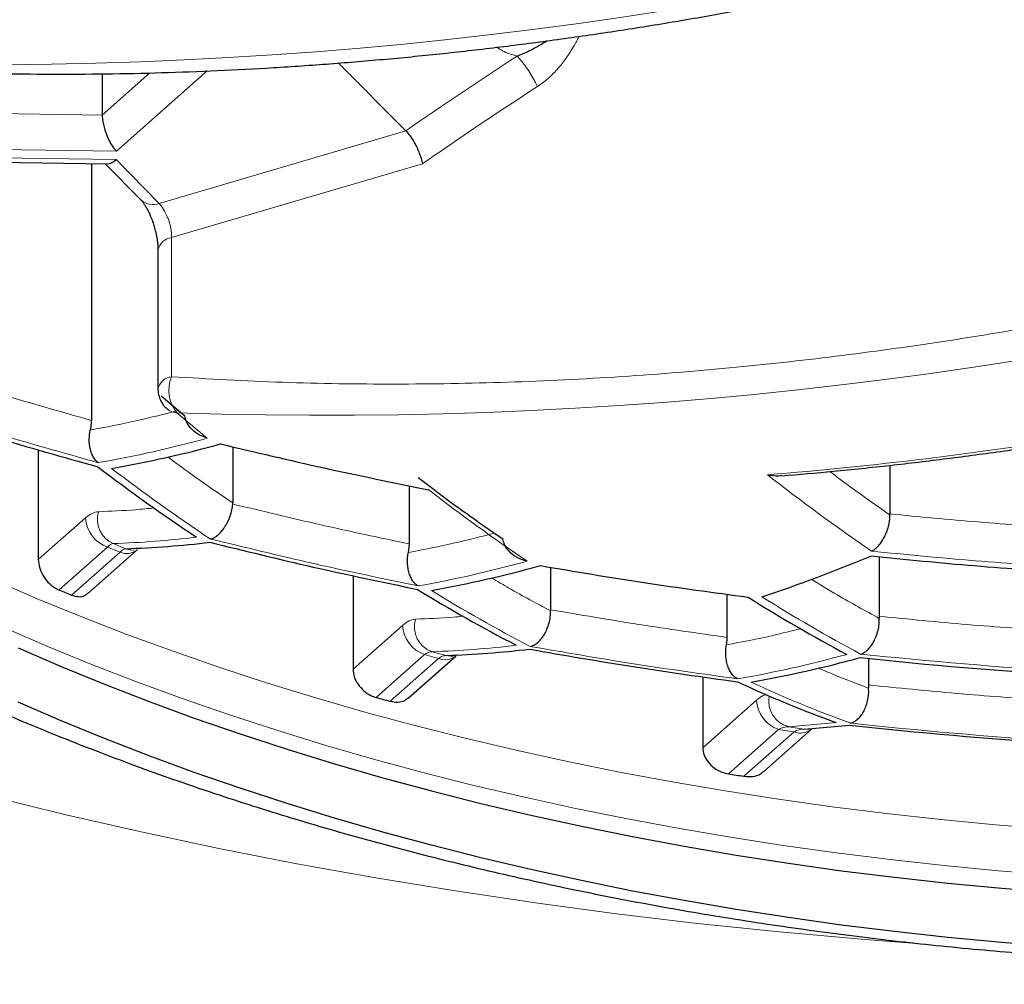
# Model space of a CAD drawing. Header units: millimetres. Extents: x 8 to 869, y 12 to 812.
# Tile 171 of 230: x 483.44 to 487.24, y 652.91 to 656.63. Entities that reach past the tile are written whole.
import ezdxf

# ---------------------------------------------------------------- set-up
doc = ezdxf.new("R2010")
doc.units = ezdxf.units.MM

msp = doc.modelspace()

# ---------------------------------------------------------------- linework, layer by layer
at = {"color": 7, "linetype": 'Continuous', "lineweight": 30}
for p, q in [((484.933, 656.2026), (484.6742, 656.464)), ((483.7625, 656.4224), (483.7625, 656.2634)), ((483.0491, 656.0873), (483.7826, 656.0758)), ((483.7212, 656.0768), (483.7212, 655.0862)), ((483.7733, 656.0759), (483.9114, 655.9365)), ((483.9775, 655.7432), (483.9775, 655.2066)), ((483.9895, 655.1807), (484.0806, 655.1045)), ((484.0128, 655.1303), (484.0073, 655.1357)), ((484.2661, 654.9846), (484.2661, 654.768)), ((483.5159, 654.9733), (483.5159, 654.5494)), ((486.8006, 654.9129), (486.8006, 654.7256)), ((484.9471, 654.6098), (484.9471, 654.8345)), ((484.266, 654.7639), (484.2661, 654.768)), ((486.8006, 654.7256), (486.8006, 654.7218)), ((483.7072, 654.4188), (483.8973, 654.587)), ((483.8974, 654.5871), (483.8988, 654.5884)), ((486.7593, 654.5605), (486.7593, 654.331)), ((484.7298, 654.4881), (484.7298, 654.127)), ((485.4921, 654.52), (485.4921, 654.3562)), ((486.173, 654.2497), (486.173, 654.4163)), ((485.4921, 654.3562), (485.4921, 654.3521)), ((486.7593, 654.331), (486.7595, 654.323)), ((484.943, 654.0159), (485.1261, 654.1778)), ((485.1263, 654.1779), (485.1275, 654.1793)), ((486.718, 654.1684), (486.718, 654.0666)), ((486.0788, 654.0973), (486.0788, 653.8241)), ((486.718, 654.0666), (486.7185, 654.054)), ((486.315, 653.7333), (486.4972, 653.8945)), ((486.4702, 653.8964), (486.6444, 653.9117)), ((486.4973, 653.8945), (486.4989, 653.8965))]:
    msp.add_line(p, q, dxfattribs=at)
at = {"color": 252, "linetype": 'Continuous', "lineweight": 0}
for p, q in [((483.9465, 656.426), (483.7625, 656.2634)), ((484.1671, 656.4335), (483.8174, 656.1241)), ((483.7625, 656.2634), (483.0815, 656.274)), ((483.9825, 655.923), (484.933, 656.2026)), ((483.8174, 656.1241), (483.0209, 656.1366)), ((483.0192, 656.1039), (483.8156, 656.0915)), ((483.8156, 656.0915), (483.9825, 655.923)), ((484.9983, 656.076), (484.03, 655.7912)), ((484.03, 655.7912), (484.03, 655.2546)), ((483.6978, 654.7102), (483.5159, 654.5494)), ((483.8041, 654.6114), (483.8525, 654.5915)), ((483.7829, 654.5978), (483.5959, 654.4324)), ((483.8311, 654.578), (483.6442, 654.4127)), ((483.8311, 654.578), (483.7829, 654.5978)), ((484.9208, 654.2959), (484.7298, 654.127)), ((485.0059, 654.1835), (484.819, 654.0182)), ((485.0599, 654.1689), (485.0059, 654.1835)), ((485.0345, 654.1945), (485.0889, 654.1798)), ((485.0599, 654.1689), (484.8729, 654.0035)), ((486.2857, 654.0071), (486.0788, 653.8241)), ((486.593, 653.9215), (486.4096, 653.9055)), ((486.3709, 653.8947), (486.1777, 653.7238)), ((486.431, 653.8855), (486.2374, 653.7143)), ((486.431, 653.8855), (486.3709, 653.8947)), ((486.4096, 653.9055), (486.4702, 653.8964))]:
    msp.add_line(p, q, dxfattribs=at)
at = {"color": 252, "linetype": 'Continuous', "lineweight": 0, "flags": 128}
for points in [[(483.8525, 654.5915), (483.8699, 654.5869), (483.8849, 654.5861)], [(483.3441, 654.4713), (483.5119, 654.3989), (483.6832, 654.3288), (483.8577, 654.2612), (484.0355, 654.1961), (484.2163, 654.1336), (484.4001, 654.0737), (484.5867, 654.0164), (484.7759, 653.9618), (484.9677, 653.9099), (485.162, 653.8608), (485.3585, 653.8144), (485.5572, 653.7709), (485.758, 653.7303), (485.9606, 653.6925), (486.1649, 653.6576), (486.3709, 653.6256), (486.5783, 653.5966), (486.7871, 653.5706), (486.997, 653.5475), (487.2079, 653.5275), (487.4198, 653.5104)], [(483.389, 654.2858), (483.5554, 654.2139), (483.7252, 654.1445), (483.8982, 654.0775), (484.0744, 654.013), (484.2537, 653.951), (484.4359, 653.8916), (484.6208, 653.8348), (484.8084, 653.7807), (484.9986, 653.7292), (485.1911, 653.6805), (485.386, 653.6346), (485.5829, 653.5915), (485.7819, 653.5511), (485.9828, 653.5137), (486.1853, 653.4791), (486.3895, 653.4474), (486.5951, 653.4187), (486.802, 653.3928), (487.0101, 653.37), (487.2193, 653.3501), (487.4293, 653.3332)], [(485.0889, 654.1798), (485.1056, 654.177), (485.1162, 654.1771)], [(486.4702, 653.8964), (486.486, 653.8952), (486.4938, 653.8958)], [(486.9026, 653.07), (486.6907, 653.0862), (486.3742, 653.1144), (486.0591, 653.1471), (485.7458, 653.1843), (485.4343, 653.2259), (485.125, 653.272), (484.8179, 653.3224), (484.5134, 653.3773), (484.2116, 653.4364), (483.9128, 653.4999), (483.6171, 653.5675), (483.3248, 653.6394)]]:
    msp.add_lwpolyline(points, dxfattribs=at)
at = {"color": 7, "linetype": 'Continuous', "lineweight": 30, "flags": 128}
for points in [[(483.4387, 654.209), (483.6035, 654.1379), (483.7716, 654.0691), (483.943, 654.0027), (484.1175, 653.9388), (484.295, 653.8775), (484.4754, 653.8186), (484.6586, 653.7624), (484.8443, 653.7088), (485.0327, 653.6579), (485.2233, 653.6097), (485.4163, 653.5642), (485.6113, 653.5214), (485.8084, 653.4815), (486.0073, 653.4444), (486.2079, 653.4102), (486.4101, 653.3788), (486.6137, 653.3503), (486.8186, 653.3248), (487.0247, 653.3021), (487.2318, 653.2824), (487.4397, 653.2657)], [(487.4397, 653.0561), (487.2318, 653.0728), (487.0247, 653.0925), (486.8186, 653.1152), (486.6137, 653.1407), (486.4101, 653.1692), (486.2079, 653.2006), (486.0073, 653.2348), (485.8084, 653.2719), (485.6113, 653.3118), (485.4163, 653.3546), (485.2233, 653.4), (485.0327, 653.4483), (484.8443, 653.4992), (484.6586, 653.5528), (484.4754, 653.609), (484.295, 653.6679), (484.1175, 653.7292), (483.943, 653.7931), (483.7716, 653.8595), (483.6035, 653.9283), (483.4387, 653.9994)]]:
    msp.add_lwpolyline(points, dxfattribs=at)
at = {"color": 252, "linetype": 'Continuous', "lineweight": 0}
for centre, radius, start, end in [((483.276, 673.4861), 17.029, 268.10355, 304.67876), ((484.6207, 672.1121), 17.0064, 268.07838, 304.70393), ((493.9249, 643.2621), 15.7578, 122.91232, 124.79397), ((485.0312, 656.186), 0.4504, 24.5676, 42.5966), ((483.9583, 655.9893), 0.0706, 228.4577, 290.0612), ((483.821, 655.7903), 0.209, 0.2293, 39.4042), ((484.0367, 655.7311), 0.0604, 96.362, 168.459), ((484.0366, 655.1946), 0.0604, 96.3409, 168.5904), ((484.1548, 655.2018), 0.1356, 157.0747, 219.6531), ((484.0548, 655.1807), 0.0655, 230.1636, 266.2114), ((489.8923, 662.0029), 9.0314, 229.6969, 230.66568), ((485.1466, 669.5684), 14.7393, 274.59843, 279.38495), ((482.9562, 659.4396), 4.585, 279.9347, 285.3222), ((488.203, 660.6707), 7.2586, 232.64222, 236.33486), ((491.2417, 661.1536), 7.9713, 231.94762, 235.52227), ((489.6866, 660.866), 7.6378, 232.34343, 235.86952), ((483.8471, 654.7057), 0.1037, 163.9655, 245.4758), ((483.8251, 654.7182), 0.1276, 183.5867, 250.6771), ((483.6692, 658.4903), 3.8813, 271.9913, 276.7616), ((483.8565, 654.6395), 0.0665, 247.5052, 307.8902), ((484.1681, 658.9984), 4.6223, 280.1242, 285.4719), ((488.0602, 659.3326), 5.7617, 238.29263, 242.64503), ((489.5439, 659.5467), 6.0745, 237.7999, 241.95262), ((485.0687, 654.2911), 0.1024, 163.5824, 250.5087), ((485.0481, 654.3039), 0.1276, 183.5867, 250.6771), ((484.902, 658.0733), 3.8811, 271.9564, 276.7708), ((485.4212, 658.6089), 4.588, 279.95, 285.3343), ((488.6302, 672.5173), 18.4344, 263.95122, 266.4506), ((485.0853, 654.2303), 0.0665, 247.5052, 307.8892), ((488.2011, 658.2097), 4.563, 244.899, 250.0757), ((486.4131, 654.0151), 0.1276, 183.5867, 250.6771), ((486.4345, 654.0037), 0.1013, 168.5718, 255.7268), ((488.5769, 671.5063), 17.6922, 263.73469, 266.33957), ((486.4564, 653.947), 0.0665, 247.5055, 307.8836)]:
    msp.add_arc(centre, radius, start, end, dxfattribs=at)
at = {"color": 7, "linetype": 'Continuous', "lineweight": 30}
for centre, radius, start, end in [((483.0058, 659.4201), 4.588, 279.95, 285.3343), ((488.1369, 660.6633), 7.2397, 232.65771, 236.35905), ((483.72, 658.4703), 3.8811, 271.9564, 276.7708), ((484.5296, 659.809), 5.6874, 288.2107, 292.7342), ((484.2195, 658.9812), 4.6223, 280.1242, 285.4719), ((487.281, 663.4369), 9.7294, 247.74305, 248.05003), ((487.997, 659.3249), 5.7465, 238.31756, 242.68014), ((489.4833, 659.5367), 6.0634, 237.81674, 241.97623), ((484.954, 658.0588), 3.8813, 271.9913, 276.7616), ((488.5882, 671.8698), 17.9488, 259.80411, 262.39332), ((485.4743, 658.5938), 4.585, 279.9347, 285.3222), ((488.628, 672.4763), 18.4073, 263.94362, 266.44671), ((488.1406, 658.2018), 4.5515, 244.9335, 250.1219), ((487.9919, 665.5413), 11.952, 254.60504, 254.87268), ((488.5746, 671.4629), 17.657, 263.72394, 266.33406), ((488.3799, 667.3218), 13.7752, 260.80065, 261.05211)]:
    msp.add_arc(centre, radius, start, end, dxfattribs=at)
for centre, major_axis, ratio, start_param, end_param in [((483.8174, 656.208), (-0.0367, 0.0993), 0.409829, 0.836636, 2.407432), ((483.8156, 656.1753), (0.0417, 0.0977), 0.450139, 3.323191, 3.899768)]:
    msp.add_ellipse(centre, major_axis=major_axis, ratio=ratio, start_param=start_param, end_param=end_param, dxfattribs=at)
at = {"color": 252, "linetype": 'Continuous', "lineweight": 0}
for points, knots in [([(471.0656, 660.937), (471.0764, 660.8321), (471.098, 660.6223), (471.1452, 660.3082), (471.2034, 659.9942), (471.2737, 659.6804), (471.356, 659.3671), (471.4502, 659.0544), (471.5564, 658.7423), (471.6748, 658.4312), (471.7996, 658.1349), (471.9292, 657.8533), (472.0618, 657.5863), (472.2036, 657.3207), (472.3547, 657.0566), (472.5152, 656.794), (472.685, 656.5331), (472.8642, 656.2741), (473.0539, 656.0157), (473.2543, 655.758), (473.4655, 655.5013), (473.6866, 655.247), (473.9202, 654.9926), (474.1667, 654.7383), (474.4265, 654.4843), (474.6971, 654.2337), (474.9781, 653.9868), (475.2696, 653.744), (475.5717, 653.5052), (475.8847, 653.2705), (476.2084, 653.0403), (476.5427, 652.8147), (476.8834, 652.5968), (477.2301, 652.3865), (477.5824, 652.184), (477.9445, 651.9867), (478.2936, 651.8067), (478.6276, 651.643), (478.9447, 651.4948), (479.2864, 651.3425), (479.654, 651.1873), (480.0487, 651.0302), (480.4518, 650.8794), (480.8629, 650.7354), (481.2609, 650.6051), (481.6444, 650.4877), (482.0121, 650.382), (482.3851, 650.2818), (482.763, 650.1871), (483.1453, 650.0982), (483.5292, 650.0159), (483.9144, 649.9402), (484.3006, 649.8709), (484.6903, 649.8077), (485.0849, 649.7505), (485.4843, 649.6995), (485.8883, 649.6547), (486.2945, 649.6166), (486.7058, 649.5848), (487.122, 649.5598), (487.5427, 649.5416), (487.9643, 649.5307), (488.3648, 649.5272), (488.7439, 649.53), (489.1012, 649.5379), (489.4581, 649.5509), (489.8155, 649.5692), (490.1733, 649.5927), (490.5312, 649.6214), (490.8875, 649.6553), (491.2548, 649.6957), (491.6327, 649.7432), (492.0204, 649.7984), (492.4051, 649.8596), (492.7881, 649.9271), (493.169, 650.0008), (493.5476, 650.0807), (493.9221, 650.1662), (494.2945, 650.2579), (494.6648, 650.3556), (495.0325, 650.4595), (495.395, 650.5688), (495.7531, 650.6835), (496.1066, 650.8036), (496.4552, 650.9291), (496.7979, 651.0594), (497.1356, 651.1947), (497.4682, 651.335), (497.7955, 651.4801), (498.1164, 651.6294), (498.4329, 651.7838), (498.7446, 651.9433), (499.0514, 652.1076), (499.3513, 652.2758), (499.6489, 652.4504), (499.9438, 652.6315), (500.2356, 652.819), (500.5196, 653.0101), (500.7896, 653.2), (501.0459, 653.3883), (501.2894, 653.5747), (501.5461, 653.7796), (501.8139, 654.0036), (502.0907, 654.2475), (502.3569, 654.4948), (502.6197, 654.7521), (502.878, 655.0195), (503.1308, 655.2971), (503.374, 655.5806), (503.6071, 655.8698), (503.8298, 656.1646), (504.0319, 656.4507), (504.2151, 656.7275), (504.3809, 656.9946), (504.5371, 657.2635), (504.6837, 657.534), (504.8207, 657.8061), (504.9482, 658.0797), (505.0661, 658.3545), (505.1751, 658.6318), (505.2749, 658.9116), (505.3655, 659.1938), (505.4464, 659.4769), (505.5183, 659.7637), (505.5809, 660.054), (505.6336, 660.3478), (505.6768, 660.6422), (505.6969, 660.8387), (505.7069, 660.937)], [0, 0, 0, 0, 0.009676, 0.019353, 0.029029, 0.038747, 0.048466, 0.058183, 0.067939, 0.077695, 0.08745, 0.095942, 0.104436, 0.112929, 0.121421, 0.12992, 0.138419, 0.146919, 0.155417, 0.164055, 0.172694, 0.181333, 0.18997, 0.198897, 0.207826, 0.216756, 0.225682, 0.234581, 0.243486, 0.252394, 0.261301, 0.270205, 0.279103, 0.287669, 0.296238, 0.304807, 0.313372, 0.320362, 0.327353, 0.334343, 0.342517, 0.350697, 0.358877, 0.367056, 0.375229, 0.38218, 0.389137, 0.396096, 0.403055, 0.410011, 0.416962, 0.423763, 0.430566, 0.437369, 0.444169, 0.451064, 0.457962, 0.46486, 0.471755, 0.478814, 0.485877, 0.49294, 0.499999, 0.505982, 0.511968, 0.517953, 0.523936, 0.529988, 0.536041, 0.542095, 0.548146, 0.55485, 0.561557, 0.568264, 0.574968, 0.581759, 0.588553, 0.595347, 0.602139, 0.609068, 0.615999, 0.62293, 0.629859, 0.636849, 0.643841, 0.650833, 0.657822, 0.664882, 0.671943, 0.679005, 0.686064, 0.693263, 0.700463, 0.707663, 0.714862, 0.722411, 0.729962, 0.737513, 0.745062, 0.752086, 0.759111, 0.766136, 0.774937, 0.783741, 0.792544, 0.801346, 0.810862, 0.820379, 0.829894, 0.839682, 0.849472, 0.85926, 0.867918, 0.876578, 0.885237, 0.893895, 0.902559, 0.911225, 0.919891, 0.928556, 0.93735, 0.946147, 0.954943, 0.963738, 0.972803, 0.981869, 0.990935, 1, 1, 1, 1]), ([(504.5758, 659.4086), (504.5402, 659.2996), (504.469, 659.0814), (504.3448, 658.756), (504.2078, 658.4322), (504.0567, 658.1102), (503.892, 657.7902), (503.7133, 657.4724), (503.5208, 657.157), (503.3142, 656.8443), (503.1091, 656.5561), (502.9086, 656.2922), (502.7156, 656.0518), (502.5138, 655.8136), (502.2937, 655.5671), (502.0538, 655.313), (501.7925, 655.0518), (501.5196, 654.7942), (501.2351, 654.5403), (500.9388, 654.2904), (500.6307, 654.0448), (500.3109, 653.8036), (499.9793, 653.5672), (499.6593, 653.3516), (499.3533, 653.1557), (499.0639, 652.9788), (498.767, 652.8056), (498.4634, 652.6367), (498.1531, 652.4722), (497.8362, 652.3122), (497.5122, 652.1565), (497.181, 652.0054), (496.8428, 651.8589), (496.4976, 651.7173), (496.1456, 651.5808), (495.7815, 651.4475), (495.4048, 651.3182), (495.0155, 651.1931), (494.6195, 651.0746), (494.2302, 650.9663), (493.8486, 650.8679), (493.4755, 650.7786), (493.0979, 650.6953), (492.7141, 650.6177), (492.3242, 650.5461), (491.9286, 650.4808), (491.5294, 650.4223), (491.1298, 650.371), (490.73, 650.3268), (490.3304, 650.2897), (489.9288, 650.2594), (489.5257, 650.2359), (489.1335, 650.22), (488.7526, 650.2109), (488.3832, 650.208), (488.0138, 650.211), (487.6448, 650.2199), (487.2764, 650.2347), (486.9089, 650.2553), (486.5427, 650.2816), (486.1711, 650.3142), (485.7946, 650.3535), (485.4135, 650.3997), (485.0351, 650.452), (484.6707, 650.5087), (484.3201, 650.5691), (483.9833, 650.6326), (483.6497, 650.7009), (483.2812, 650.7822), (482.8794, 650.8785), (482.4466, 650.9919), (482.0195, 651.1134), (481.5985, 651.2428), (481.184, 651.38), (480.8022, 651.5156), (480.4517, 651.6479), (480.1308, 651.7757), (479.8157, 651.9076), (479.5066, 652.0436), (479.2034, 652.1835), (478.9063, 652.3272), (478.6152, 652.4745), (478.3268, 652.6272), (478.0415, 652.7852), (477.7594, 652.9487), (477.4841, 653.1155), (477.208, 653.2901), (476.932, 653.4728), (476.6565, 653.6638), (476.3889, 653.858), (476.1292, 654.0553), (475.8773, 654.2556), (475.6332, 654.4588), (475.397, 654.6647), (475.1431, 654.8963), (474.875, 655.1546), (474.5962, 655.4404), (474.3482, 655.7113), (474.1282, 655.9661), (473.9334, 656.2041), (473.7472, 656.4442), (473.5581, 656.7022), (473.368, 656.9785), (473.1792, 657.2734), (473.0027, 657.5706), (472.8384, 657.8698), (472.6865, 658.1709), (472.5457, 658.4757), (472.4168, 658.7839), (472.2988, 659.0954), (472.2307, 659.3042), (472.1967, 659.4086)], [0, 0, 0, 0, 0.012016, 0.024033, 0.036048, 0.048064, 0.060082, 0.072098, 0.084115, 0.096133, 0.10815, 0.117635, 0.127123, 0.13661, 0.146096, 0.156851, 0.167607, 0.178362, 0.189118, 0.199876, 0.210632, 0.221389, 0.232148, 0.242905, 0.251473, 0.260044, 0.268615, 0.277183, 0.285693, 0.294205, 0.302717, 0.311226, 0.319737, 0.328252, 0.336766, 0.345277, 0.354177, 0.363082, 0.371986, 0.380886, 0.388912, 0.396942, 0.404972, 0.412998, 0.42114, 0.429286, 0.437432, 0.445574, 0.453556, 0.461544, 0.469534, 0.477521, 0.485503, 0.492781, 0.500061, 0.507341, 0.514619, 0.521895, 0.529175, 0.536455, 0.543732, 0.551421, 0.559114, 0.566808, 0.574497, 0.581517, 0.58854, 0.595563, 0.602583, 0.612044, 0.621507, 0.630968, 0.64052, 0.650076, 0.659629, 0.667457, 0.675287, 0.683117, 0.690945, 0.698771, 0.706599, 0.714428, 0.722254, 0.730365, 0.738477, 0.74659, 0.754701, 0.763481, 0.772263, 0.781045, 0.789825, 0.798603, 0.807384, 0.816165, 0.824943, 0.836647, 0.848353, 0.860056, 0.869478, 0.878902, 0.888325, 0.897747, 0.909039, 0.920333, 0.931625, 0.942916, 0.954209, 0.965501, 0.977, 0.988501, 1, 1, 1, 1]), ([(473.0052, 659.4158), (473.0397, 659.3123), (473.1087, 659.1052), (473.2285, 658.7965), (473.3604, 658.4891), (473.5055, 658.1836), (473.6635, 657.88), (473.8346, 657.5784), (474.0187, 657.2792), (474.2159, 656.9824), (474.4298, 656.6833), (474.6614, 656.3822), (474.9115, 656.0796), (475.1647, 655.7937), (475.419, 655.5244), (475.6723, 655.2711), (475.9369, 655.0213), (476.2128, 654.7752), (476.5001, 654.5329), (476.7988, 654.2947), (477.109, 654.0609), (477.4305, 653.8317), (477.7409, 653.6226), (478.0376, 653.4328), (478.3183, 653.2612), (478.6063, 653.0933), (478.9, 652.93), (479.1994, 652.7714), (479.5042, 652.6175), (479.8159, 652.4678), (480.1344, 652.3224), (480.4596, 652.1815), (480.7915, 652.0452), (481.13, 651.9138), (481.4801, 651.7856), (481.8422, 651.6612), (482.2164, 651.5408), (482.5971, 651.4267), (482.9597, 651.3258), (483.3029, 651.2368), (483.6254, 651.1587), (483.9515, 651.0851), (484.281, 651.0163), (484.6139, 650.9524), (484.9499, 650.8935), (485.2888, 650.8396), (485.6358, 650.7902), (485.9909, 650.7455), (486.3541, 650.706), (486.7192, 650.6723), (487.0802, 650.6451), (487.4369, 650.624), (487.7889, 650.6089), (488.1415, 650.5993), (488.4945, 650.5953), (488.8475, 650.5972), (489.2003, 650.6047), (489.5526, 650.6178), (489.9107, 650.6368), (490.2744, 650.6621), (490.6432, 650.6941), (491.0101, 650.732), (491.3996, 650.7789), (491.8106, 650.8363), (492.2421, 650.9056), (492.6705, 650.9834), (493.0951, 651.0698), (493.5155, 651.1644), (493.9313, 651.267), (494.3419, 651.3775), (494.7471, 651.4957), (495.1185, 651.6127), (495.4575, 651.7266), (495.7655, 651.8361), (496.0685, 651.9497), (496.3993, 652.0804), (496.7558, 652.2295), (497.1352, 652.3987), (497.5097, 652.5762), (497.8786, 652.7621), (498.2415, 652.9562), (498.5706, 653.1429), (498.8682, 653.3208), (499.1365, 653.4887), (499.3979, 653.6598), (499.6805, 653.8533), (499.9816, 654.0703), (500.2978, 654.3119), (500.6017, 654.5581), (500.8934, 654.8087), (501.1727, 655.0634), (501.4465, 655.3283), (501.7137, 655.6033), (501.9732, 655.8887), (502.2082, 656.1651), (502.4207, 656.4317), (502.6128, 656.688), (502.7946, 656.9465), (502.966, 657.2071), (503.1273, 657.4696), (503.2783, 657.7339), (503.4192, 657.9998), (503.5512, 658.2699), (503.6741, 658.5442), (503.7873, 658.8225), (503.8906, 659.102), (503.9504, 659.2892), (503.9803, 659.3828)], [0, 0, 0, 0, 0.011929, 0.02386, 0.035789, 0.047719, 0.05965, 0.071579, 0.083509, 0.095441, 0.107371, 0.119915, 0.132462, 0.145006, 0.155908, 0.166812, 0.177714, 0.188618, 0.199523, 0.210426, 0.221331, 0.232237, 0.243142, 0.251829, 0.260518, 0.269207, 0.277894, 0.286451, 0.29501, 0.30357, 0.312126, 0.320685, 0.329247, 0.337809, 0.346367, 0.355315, 0.364266, 0.373217, 0.382164, 0.389432, 0.396703, 0.403974, 0.411242, 0.418512, 0.425784, 0.433057, 0.440326, 0.447952, 0.455581, 0.46321, 0.470835, 0.478107, 0.485381, 0.492656, 0.499927, 0.507198, 0.514473, 0.521748, 0.52902, 0.53671, 0.544404, 0.552098, 0.559788, 0.569053, 0.578321, 0.587586, 0.596954, 0.606326, 0.615695, 0.62516, 0.634627, 0.644092, 0.651667, 0.659244, 0.666821, 0.674396, 0.684494, 0.694594, 0.704692, 0.715164, 0.725639, 0.736112, 0.744526, 0.752941, 0.761357, 0.769771, 0.780988, 0.792207, 0.803424, 0.814639, 0.825856, 0.837072, 0.84911, 0.861151, 0.873189, 0.883652, 0.894117, 0.904583, 0.915046, 0.925508, 0.935972, 0.946436, 0.956898, 0.967672, 0.978449, 0.989226, 1, 1, 1, 1]), ([(494.2205, 658.2521), (494.091, 658.1685), (493.8324, 658.0013), (493.4397, 657.7628), (493.0442, 657.5337), (492.6453, 657.3147), (492.2434, 657.1056), (491.8366, 656.9058), (491.4368, 656.7207), (491.0446, 656.5499), (490.6624, 656.3933), (490.2794, 656.2464), (489.8955, 656.1089), (489.5107, 655.981), (489.1135, 655.8592), (488.7046, 655.7446), (488.2847, 655.6386), (487.866, 655.5446), (487.4485, 655.4626), (487.0321, 655.3926), (486.6188, 655.3349), (486.1962, 655.2879), (485.7653, 655.253), (485.3253, 655.2312), (484.8893, 655.2241), (484.4568, 655.2302), (484.1723, 655.2465), (484.03, 655.2546)], [0, 0, 0, 0, 0.0397364, 0.0794008, 0.1190259, 0.1586445, 0.1982897, 0.2379942, 0.2782473, 0.3152331, 0.3521728, 0.3890928, 0.4260199, 0.4629806, 0.5000015, 0.5404084, 0.5807374, 0.621023, 0.6612996, 0.7016019, 0.7419643, 0.7818787, 0.8255224, 0.8691127, 0.9126932, 0.9563078, 1, 1, 1, 1]), ([(485.6014, 656.5669), (485.5989, 656.562), (485.5932, 656.5507), (485.5841, 656.5341), (485.5684, 656.5071), (485.5456, 656.473), (485.5132, 656.4338), (485.4786, 656.3998), (485.4533, 656.382), (485.4409, 656.3733)], [0, 0, 0, 0, 0.066183, 0.153058, 0.228242, 0.440036, 0.636447, 0.821502, 1, 1, 1, 1]), ([(485.2847, 656.5248), (485.2917, 656.5202), (485.3063, 656.5106), (485.3325, 656.4991), (485.3526, 656.4936), (485.3628, 656.4908)], [0, 0, 0, 0, 0.3102415, 0.6527192, 1, 1, 1, 1]), ([(483.7472, 654.9233), (483.6126, 654.961), (483.3437, 655.0362), (483.0784, 655.1204), (482.9459, 655.1625)], [0, 0, 0, 0, 0.500491, 1, 1, 1, 1]), ([(484.0567, 655.1245), (484.0032, 655.1109), (483.889, 655.0818), (483.7764, 655.0603), (483.7164, 655.0489)], [0, 0, 0, 0, 0.467921, 1, 1, 1, 1]), ([(484.2661, 654.768), (484.2124, 654.8045), (484.129, 654.8611), (484.0451, 654.9233), (484.0153, 654.9455)], [0, 0, 0, 0, 0.644613, 1, 1, 1, 1]), ([(486.8006, 654.7218), (486.7468, 654.7593), (486.6699, 654.813), (486.5926, 654.8715), (486.5694, 654.8891)], [0, 0, 0, 0, 0.699237, 1, 1, 1, 1]), ([(483.7475, 654.7343), (483.7396, 654.7331), (483.7238, 654.7307), (483.7064, 654.717), (483.6978, 654.7102)], [0, 0, 0, 0, 0.4998772, 1, 1, 1, 1]), ([(483.9627, 654.7486), (483.939, 654.7462), (483.8667, 654.7392), (483.7954, 654.7363), (483.7475, 654.7343)], [0, 0, 0, 0, 0.327622, 1, 1, 1, 1]), ([(485.2756, 654.6517), (485.2246, 654.6385), (485.1131, 654.6098), (485.0031, 654.5885), (484.9433, 654.5769)], [0, 0, 0, 0, 0.456669, 1, 1, 1, 1]), ([(483.7829, 654.5978), (483.7867, 654.6014), (483.7941, 654.6087), (483.8008, 654.6105), (483.8041, 654.6114)], [0, 0, 0, 0, 0.500026, 1, 1, 1, 1]), ([(484.9806, 654.4481), (484.8463, 654.4761), (484.5779, 654.532), (484.3121, 654.597), (484.1793, 654.6294)], [0, 0, 0, 0, 0.500412, 1, 1, 1, 1]), ([(483.8525, 654.5915), (483.8492, 654.5906), (483.8424, 654.5889), (483.8349, 654.5817), (483.8311, 654.578)], [0, 0, 0, 0, 0.499978, 1, 1, 1, 1]), ([(487.5305, 654.5168), (487.3967, 654.5255), (487.1292, 654.543), (486.8625, 654.5693), (486.7292, 654.5824)], [0, 0, 0, 0, 0.500242, 1, 1, 1, 1]), ([(485.4921, 654.3521), (485.4384, 654.3805), (485.3628, 654.4206), (485.2865, 654.4659), (485.2643, 654.4791)], [0, 0, 0, 0, 0.709538, 1, 1, 1, 1]), ([(486.7595, 654.323), (486.7058, 654.3523), (486.6185, 654.4), (486.5306, 654.4535), (486.4968, 654.4741)], [0, 0, 0, 0, 0.61602, 1, 1, 1, 1]), ([(484.9704, 654.32), (484.9625, 654.3188), (484.9468, 654.3164), (484.9294, 654.3027), (484.9208, 654.2959)], [0, 0, 0, 0, 0.499896, 1, 1, 1, 1]), ([(485.1555, 654.3313), (485.1423, 654.3301), (485.0801, 654.3241), (485.0188, 654.3218), (484.9704, 654.32)], [0, 0, 0, 0, 0.210989, 1, 1, 1, 1]), ([(486.4568, 654.2836), (486.4209, 654.2745), (486.3246, 654.2501), (486.2296, 654.2322), (486.17, 654.2209)], [0, 0, 0, 0, 0.372258, 1, 1, 1, 1]), ([(485.0059, 654.1835), (485.0108, 654.1867), (485.0207, 654.1932), (485.0299, 654.194), (485.0345, 654.1945)], [0, 0, 0, 0, 0.500022, 1, 1, 1, 1]), ([(486.214, 654.0899), (486.0799, 654.1085), (485.812, 654.1456), (485.5457, 654.192), (485.4127, 654.2152)], [0, 0, 0, 0, 0.5003532, 1, 1, 1, 1]), ([(485.0889, 654.1798), (485.0842, 654.1794), (485.0749, 654.1785), (485.0649, 654.1721), (485.0599, 654.1689)], [0, 0, 0, 0, 0.4999745, 1, 1, 1, 1]), ([(486.7185, 654.054), (486.6649, 654.074), (486.6008, 654.0979), (486.536, 654.1264), (486.5255, 654.1311)], [0, 0, 0, 0, 0.837258, 1, 1, 1, 1]), ([(486.326, 654.0296), (486.3214, 654.0286), (486.3087, 654.0259), (486.2947, 654.0145), (486.2857, 654.0071)], [0, 0, 0, 0, 0.354601, 1, 1, 1, 1]), ([(486.3709, 653.8947), (486.3774, 653.8979), (486.3906, 653.9043), (486.4032, 653.9051), (486.4096, 653.9055)], [0, 0, 0, 0, 0.5001754, 1, 1, 1, 1]), ([(486.4702, 653.8964), (486.4638, 653.896), (486.4509, 653.8952), (486.4376, 653.8887), (486.431, 653.8855)], [0, 0, 0, 0, 0.499816, 1, 1, 1, 1])]:
    msp.add_open_spline(points, degree=3, knots=knots, dxfattribs=at)
at = {"color": 7, "linetype": 'Continuous', "lineweight": 30}
for points, knots in [([(482.741, 656.4499), (482.804, 656.4459), (482.9365, 656.4375), (483.1401, 656.4289), (483.3513, 656.4231), (483.5637, 656.4208), (483.7771, 656.4219), (483.9916, 656.4264), (484.2071, 656.4344), (484.4236, 656.4458), (484.6409, 656.4606), (484.8591, 656.4789), (485.0781, 656.5006), (485.2978, 656.5257), (485.5182, 656.5543), (485.7393, 656.5863), (485.9609, 656.6217), (486.1831, 656.6605), (486.4057, 656.7027), (486.6288, 656.7484), (486.8523, 656.7974), (487.0762, 656.8499), (487.3003, 656.9057), (487.5246, 656.9649), (487.7492, 657.0275), (487.9739, 657.0935), (488.1987, 657.1628), (488.4235, 657.2354), (488.6483, 657.3114), (488.8731, 657.3907), (489.0978, 657.4734), (489.3223, 657.5593), (489.5467, 657.6485), (489.7708, 657.7411), (489.9946, 657.8369), (490.2182, 657.936), (490.4414, 658.0383), (490.6641, 658.1439), (490.8865, 658.2527), (491.1084, 658.3648), (491.3298, 658.4802), (491.5506, 658.5987), (491.771, 658.7206), (491.9907, 658.8456), (492.2023, 658.9696), (492.4132, 659.0964), (492.6157, 659.2215), (492.8115, 659.3452), (492.9343, 659.4253), (492.9928, 659.4635)], [0, 0, 0, 0, 0.019234, 0.040468, 0.061712, 0.082964, 0.104226, 0.125496, 0.146775, 0.168063, 0.18936, 0.210665, 0.23198, 0.253303, 0.274635, 0.295975, 0.317325, 0.338685, 0.360053, 0.381432, 0.40282, 0.424219, 0.445628, 0.467047, 0.488479, 0.509921, 0.531377, 0.552845, 0.574326, 0.595822, 0.617333, 0.638859, 0.660403, 0.681964, 0.703545, 0.725146, 0.746769, 0.768416, 0.790088, 0.811789, 0.833519, 0.855283, 0.877082, 0.898922, 0.920805, 0.940486, 0.962407, 0.98208, 1, 1, 1, 1]), ([(473.2235, 658.3332), (473.2327, 658.3142), (473.2684, 658.2407), (473.3343, 658.1136), (473.4209, 657.9519), (473.5113, 657.7912), (473.6049, 657.6314), (473.7021, 657.4725), (473.8027, 657.3145), (473.9067, 657.1574), (474.0141, 657.0011), (474.1251, 656.8457), (474.2389, 656.6918), (474.3558, 656.5395), (474.4755, 656.3889), (474.5983, 656.2395), (474.7242, 656.0915), (474.8529, 655.9451), (474.9843, 655.8004), (475.1184, 655.6574), (475.2553, 655.5159), (475.3948, 655.3762), (475.537, 655.2381), (475.6816, 655.1018), (475.8287, 654.9674), (475.9783, 654.8347), (476.1304, 654.7038), (476.2849, 654.5745), (476.4421, 654.447), (476.6017, 654.3211), (476.7636, 654.197), (476.9276, 654.075), (477.0936, 653.9549), (477.2617, 653.8367), (477.4319, 653.7205), (477.6042, 653.6062), (477.7787, 653.4937), (477.9544, 653.3836), (478.1318, 653.2756), (478.3107, 653.1698), (478.492, 653.0657), (478.6754, 652.9634), (478.8604, 652.8631), (479.047, 652.7649), (479.2348, 652.6689), (479.4236, 652.5752), (479.6133, 652.484), (479.8046, 652.3946), (479.9976, 652.3072), (480.1924, 652.2217), (480.388, 652.1384), (480.5845, 652.0574), (480.782, 651.9786), (480.9804, 651.902), (481.1799, 651.8275), (481.3805, 651.7551), (481.5818, 651.6849), (481.784, 651.6169), (481.9872, 651.551), (482.1918, 651.487), (482.3979, 651.425), (482.6051, 651.365), (482.8132, 651.307), (483.022, 651.2512), (483.2311, 651.1976), (483.4404, 651.1463), (483.6496, 651.0972), (483.859, 651.0503), (484.0688, 651.0056), (484.2791, 650.9629), (484.4898, 650.9224), (484.7008, 650.884), (484.9122, 650.8477), (485.1241, 650.8135), (485.3363, 650.7814), (485.549, 650.7513), (485.7622, 650.7233), (485.976, 650.6974), (486.1899, 650.6736), (486.4039, 650.6518), (486.6182, 650.6322), (486.8334, 650.6145), (487.0493, 650.5988), (487.2654, 650.5852), (487.4815, 650.5737), (487.6974, 650.5643), (487.9126, 650.5569), (488.1269, 650.5517), (488.3401, 650.5485), (488.5523, 650.5474), (488.7647, 650.5483), (488.9777, 650.5513), (489.1914, 650.5563), (489.4051, 650.5634), (489.6187, 650.5725), (489.8324, 650.5837), (490.0462, 650.597), (490.2601, 650.6123), (490.4741, 650.6297), (490.6883, 650.6492), (490.9026, 650.6708), (491.1164, 650.6944), (491.3296, 650.72), (491.542, 650.7477), (491.7539, 650.7774), (491.9648, 650.809), (492.1743, 650.8426), (492.3829, 650.8782), (492.591, 650.9158), (492.799, 650.9555), (493.0069, 650.9974), (493.2146, 651.0414), (493.4224, 651.0875), (493.6299, 651.1359), (493.837, 651.1863), (494.0434, 651.2388), (494.249, 651.2934), (494.4538, 651.35), (494.6578, 651.4087), (494.8609, 651.4694), (495.0631, 651.5322), (495.2644, 651.5971), (495.4645, 651.664), (495.6632, 651.7328), (495.8607, 651.8036), (496.0569, 651.8763), (496.252, 651.9511), (496.446, 652.028), (496.6389, 652.107), (496.831, 652.1881), (497.022, 652.2714), (497.2123, 652.3569), (497.4018, 652.4447), (497.59, 652.5346), (497.7766, 652.6265), (497.9614, 652.7202), (498.1448, 652.816), (498.3267, 652.9138), (498.507, 653.0136), (498.6855, 653.1154), (498.8622, 653.2191), (499.0367, 653.3245), (499.2089, 653.4316), (499.3796, 653.5407), (499.5486, 653.6519), (499.7161, 653.7653), (499.8815, 653.8806), (500.0448, 653.9977), (500.2061, 654.1167), (500.3654, 654.2376), (500.5226, 654.3604), (500.6779, 654.4853), (500.8309, 654.6121), (500.9815, 654.7405), (501.1295, 654.8705), (501.275, 655.0023), (501.418, 655.1357), (501.5585, 655.2709), (501.6966, 655.4078), (501.8323, 655.5466), (501.9652, 655.687), (502.0953, 655.8289), (502.2226, 655.9721), (502.3472, 656.1172), (502.4691, 656.2639), (502.5881, 656.4121), (502.7041, 656.5615), (502.8169, 656.7122), (502.9263, 656.8636), (503.0328, 657.0167), (503.1364, 657.1712), (503.2371, 657.3275), (503.3345, 657.4846), (503.428, 657.6426), (503.4913, 657.7523), (503.5224, 657.8095), (503.5246, 657.8135)], [0, 0, 0, 0, 0.002432, 0.009386, 0.016326, 0.023255, 0.030174, 0.037084, 0.043989, 0.050888, 0.057783, 0.064677, 0.071573, 0.078368, 0.08517, 0.091952, 0.09871, 0.105439, 0.112137, 0.118799, 0.125421, 0.132041, 0.138613, 0.14515, 0.151654, 0.158127, 0.16457, 0.170987, 0.177378, 0.183754, 0.190095, 0.196396, 0.202661, 0.208891, 0.21509, 0.22126, 0.227404, 0.233524, 0.239533, 0.245547, 0.251546, 0.257522, 0.263468, 0.269378, 0.275246, 0.281067, 0.286836, 0.292549, 0.298303, 0.304005, 0.309666, 0.315288, 0.320873, 0.326425, 0.331947, 0.33744, 0.342908, 0.348323, 0.353721, 0.359115, 0.364499, 0.369866, 0.375211, 0.38053, 0.385818, 0.39107, 0.396281, 0.401449, 0.406608, 0.411745, 0.416858, 0.42195, 0.427023, 0.43208, 0.437123, 0.442154, 0.447176, 0.452191, 0.457202, 0.462174, 0.467152, 0.472139, 0.47713, 0.482117, 0.487094, 0.492056, 0.496999, 0.501916, 0.506804, 0.511657, 0.516507, 0.521405, 0.526304, 0.531208, 0.536117, 0.541035, 0.545964, 0.550905, 0.555861, 0.560834, 0.565828, 0.570841, 0.575822, 0.580828, 0.585844, 0.590857, 0.595853, 0.600843, 0.605865, 0.61091, 0.615981, 0.621079, 0.62621, 0.63138, 0.636569, 0.641777, 0.647007, 0.652258, 0.657531, 0.662827, 0.668146, 0.67349, 0.678855, 0.684233, 0.689627, 0.695045, 0.700489, 0.705963, 0.71147, 0.717011, 0.722592, 0.728214, 0.733881, 0.73961, 0.745324, 0.751076, 0.756864, 0.762685, 0.768538, 0.774419, 0.780326, 0.786256, 0.792201, 0.798154, 0.804199, 0.810268, 0.816365, 0.822493, 0.828653, 0.834849, 0.841085, 0.847362, 0.853684, 0.860017, 0.866376, 0.872764, 0.879182, 0.885632, 0.892117, 0.898638, 0.905211, 0.911765, 0.918363, 0.925001, 0.931671, 0.938368, 0.945085, 0.951815, 0.95855, 0.965271, 0.972104, 0.978939, 0.98578, 0.992627, 0.999483, 1, 1, 1, 1]), ([(471.4486, 657.9763), (471.4506, 657.9722), (471.4807, 657.9101), (471.542, 657.7909), (471.6328, 657.6188), (471.7273, 657.448), (471.825, 657.2785), (471.9259, 657.1104), (472.0301, 656.9432), (472.1377, 656.7772), (472.2486, 656.6123), (472.3625, 656.4489), (472.4795, 656.2869), (472.5997, 656.1262), (472.7229, 655.967), (472.8492, 655.809), (472.9787, 655.6524), (473.1113, 655.4971), (473.2467, 655.3435), (473.3849, 655.1914), (473.526, 655.0409), (473.6699, 654.892), (473.8166, 654.7447), (473.9659, 654.5992), (474.1178, 654.4554), (474.2722, 654.3135), (474.4291, 654.1734), (474.5883, 654.0353), (474.7498, 653.899), (474.9139, 653.7645), (475.0803, 653.6318), (475.249, 653.501), (475.4196, 653.3723), (475.5924, 653.2457), (475.7672, 653.1209), (475.9441, 652.9981), (476.1231, 652.8772), (476.3043, 652.7583), (476.4876, 652.6411), (476.673, 652.5259), (476.86, 652.4128), (477.0487, 652.3019), (477.2389, 652.1931), (477.431, 652.0863), (477.6247, 651.9815), (477.8202, 651.8787), (478.0173, 651.778), (478.216, 651.6794), (478.4163, 651.5828), (478.6182, 651.4882), (478.8216, 651.3957), (479.0266, 651.3052), (479.2327, 651.2169), (479.4398, 651.1308), (479.6475, 651.0471), (479.8561, 650.9656), (480.0657, 650.8863), (480.2762, 650.8091), (480.4878, 650.7341), (480.7004, 650.6612), (480.9141, 650.5904), (481.1289, 650.5216), (481.3448, 650.455), (481.5618, 650.3903), (481.78, 650.3277), (481.9984, 650.2674), (482.2174, 650.2092), (482.437, 650.1533), (482.6582, 650.0992), (482.8806, 650.0471), (483.1039, 649.997), (483.328, 649.9491), (483.5525, 649.9032), (483.7773, 649.8595), (484.0022, 649.8181), (484.2269, 649.7788), (484.4513, 649.7418), (484.6752, 649.707), (484.8983, 649.6745), (485.1226, 649.644), (485.3485, 649.6153), (485.5761, 649.5886), (485.8038, 649.564), (486.0316, 649.5414), (486.2594, 649.521), (486.4873, 649.5027), (486.7153, 649.4865), (486.9434, 649.4723), (487.1718, 649.4603), (487.4004, 649.4503), (487.6292, 649.4424), (487.8584, 649.4365), (488.0877, 649.4327), (488.3165, 649.4311), (488.5445, 649.4315), (488.7719, 649.4339), (488.9994, 649.4385), (489.2271, 649.4451), (489.4549, 649.4537), (489.6827, 649.4645), (489.9106, 649.4773), (490.1385, 649.4922), (490.3663, 649.5092), (490.594, 649.5282), (490.8215, 649.5493), (491.0488, 649.5725), (491.2759, 649.5978), (491.5023, 649.625), (491.7279, 649.6544), (491.9527, 649.6857), (492.1767, 649.719), (492.4, 649.7544), (492.6228, 649.7918), (492.845, 649.8313), (493.0667, 649.8728), (493.288, 649.9165), (493.5088, 649.9622), (493.7292, 650.0101), (493.9492, 650.06), (494.1689, 650.1122), (494.3885, 650.1665), (494.6069, 650.2228), (494.824, 650.2811), (495.0399, 650.3413), (495.2554, 650.4037), (495.4707, 650.4684), (495.6856, 650.5353), (495.8998, 650.6043), (496.1132, 650.6755), (496.3254, 650.7487), (496.5364, 650.8239), (496.7459, 650.901), (496.9537, 650.98), (497.1594, 651.0608), (497.3622, 651.1429), (497.5646, 651.2274), (497.7667, 651.3142), (497.9693, 651.4039), (498.1703, 651.4955), (498.3696, 651.5891), (498.5673, 651.6846), (498.7635, 651.7821), (498.9581, 651.8817), (499.1512, 651.9833), (499.3428, 652.0869), (499.5329, 652.1927), (499.7217, 652.3007), (499.9089, 652.4107), (500.0942, 652.5227), (500.2776, 652.6366), (500.4591, 652.7525), (500.6389, 652.8704), (500.8168, 652.9903), (500.9926, 653.1121), (501.1663, 653.2358), (501.3382, 653.3616), (501.5081, 653.4893), (501.6752, 653.6185), (501.84, 653.7495), (502.0025, 653.8823), (502.1632, 654.0172), (502.3212, 654.1539), (502.4768, 654.2921), (502.6297, 654.4321), (502.7801, 654.5738), (502.928, 654.7172), (503.0734, 654.8623), (503.2163, 655.0093), (503.3568, 655.1582), (503.4948, 655.3089), (503.6299, 655.4612), (503.7621, 655.6149), (503.8914, 655.7701), (504.0179, 655.9269), (504.1413, 656.0851), (504.2618, 656.2448), (504.3793, 656.4059), (504.4936, 656.5683), (504.6048, 656.732), (504.7126, 656.8966), (504.8172, 657.0625), (504.9186, 657.2296), (505.0169, 657.3981), (505.1118, 657.5675), (505.2031, 657.7379), (505.2734, 657.8735), (505.312, 657.9525), (505.3226, 657.9742)], [0, 0, 0, 0, 0.000463, 0.006957, 0.013435, 0.019896, 0.026334, 0.032748, 0.039133, 0.045549, 0.051925, 0.05828, 0.064614, 0.070929, 0.077226, 0.083508, 0.089775, 0.09603, 0.102273, 0.108462, 0.11465, 0.120816, 0.126956, 0.13307, 0.139157, 0.145215, 0.151244, 0.157241, 0.163208, 0.16914, 0.175079, 0.180965, 0.186817, 0.192639, 0.198431, 0.204196, 0.209936, 0.215651, 0.221345, 0.227018, 0.232673, 0.238255, 0.243829, 0.249375, 0.254894, 0.260386, 0.265852, 0.271294, 0.27671, 0.282103, 0.287474, 0.292822, 0.298149, 0.303432, 0.308674, 0.313884, 0.319066, 0.324221, 0.329351, 0.334458, 0.339543, 0.34461, 0.349659, 0.354693, 0.359713, 0.364724, 0.369655, 0.3746, 0.379544, 0.38448, 0.389405, 0.394316, 0.399208, 0.404079, 0.408925, 0.413743, 0.41853, 0.423284, 0.428001, 0.432677, 0.43745, 0.442208, 0.446951, 0.451679, 0.456396, 0.461103, 0.465802, 0.470495, 0.475184, 0.479871, 0.484558, 0.489246, 0.493938, 0.498631, 0.503277, 0.507925, 0.512579, 0.51724, 0.521907, 0.526582, 0.531265, 0.535955, 0.540654, 0.545361, 0.550077, 0.554803, 0.559538, 0.564279, 0.569015, 0.57375, 0.578491, 0.583239, 0.587997, 0.592766, 0.59755, 0.602349, 0.607167, 0.612004, 0.616864, 0.621749, 0.62666, 0.631606, 0.636518, 0.641451, 0.646422, 0.651428, 0.656464, 0.661529, 0.666617, 0.671727, 0.676852, 0.68199, 0.687137, 0.692286, 0.697432, 0.702526, 0.707802, 0.713094, 0.718403, 0.723732, 0.729083, 0.734457, 0.739857, 0.745285, 0.750742, 0.756231, 0.761755, 0.767325, 0.772903, 0.77851, 0.784146, 0.789814, 0.795518, 0.801238, 0.806983, 0.812771, 0.818594, 0.82444, 0.830244, 0.836145, 0.842062, 0.847998, 0.853956, 0.859936, 0.865941, 0.871972, 0.878032, 0.884122, 0.890246, 0.896419, 0.902595, 0.908795, 0.915018, 0.921263, 0.927531, 0.933819, 0.940127, 0.946454, 0.952799, 0.959154, 0.965497, 0.971896, 0.978301, 0.984714, 0.991136, 0.997571, 1, 1, 1, 1]), ([(485.3628, 656.4908), (485.3765, 656.4965), (485.4059, 656.5087), (485.4436, 656.5289), (485.4676, 656.5434), (485.4778, 656.5496)], [0, 0, 0, 0, 0.335963, 0.719409, 1, 1, 1, 1]), ([(484.933, 656.2026), (484.9382, 656.1968), (484.9496, 656.1844), (484.965, 656.1601), (484.9771, 656.1367), (484.9858, 656.1167), (484.9934, 656.0955), (484.9966, 656.0826), (484.9983, 656.076)], [0, 0, 0, 0, 0.197354, 0.428915, 0.558357, 0.696658, 0.84386, 1, 1, 1, 1]), ([(483.9115, 655.9363), (483.9126, 655.9352), (483.9149, 655.9328), (483.9203, 655.926), (483.9268, 655.9165), (483.9339, 655.9047), (483.941, 655.8911), (483.9472, 655.8774), (483.9526, 655.8642), (483.9578, 655.8501), (483.961, 655.8397), (483.963, 655.8334)], [0, 0, 0, 0, 0.091761, 0.205302, 0.323421, 0.444522, 0.565242, 0.687726, 0.777426, 0.865993, 1, 1, 1, 1]), ([(483.963, 655.8334), (483.9649, 655.8262), (483.9677, 655.8162), (483.971, 655.8014), (483.9733, 655.7891), (483.9754, 655.7751), (483.9768, 655.7616), (483.9775, 655.7508), (483.9774, 655.7452), (483.9774, 655.7434)], [0, 0, 0, 0, 0.2205965, 0.3106071, 0.4579557, 0.607741, 0.7641354, 0.921741, 1, 1, 1, 1]), ([(483.9775, 655.2064), (483.9776, 655.2025), (483.9779, 655.1931), (483.9802, 655.1839), (483.9815, 655.1784)], [0, 0, 0, 0, 0.407179, 1, 1, 1, 1]), ([(483.9815, 655.1784), (483.9837, 655.1723), (483.9868, 655.1635), (483.994, 655.1512), (484.0017, 655.1407), (484.0091, 655.1339), (484.0128, 655.1304)], [0, 0, 0, 0, 0.33324, 0.482464, 0.736569, 1, 1, 1, 1]), ([(482.9442, 655.147), (483.0767, 655.1049), (483.342, 655.0206), (483.6109, 654.9452), (483.7455, 654.9075)], [0, 0, 0, 0, 0.499509, 1, 1, 1, 1]), ([(484.1678, 655.0175), (484.1545, 655.0223), (484.1298, 655.0312), (484.1031, 655.0556), (484.0866, 655.0801), (484.0825, 655.0969), (484.0806, 655.1045)], [0, 0, 0, 0, 0.3182423, 0.5902765, 0.8169861, 1, 1, 1, 1]), ([(483.7164, 655.0489), (483.7175, 655.0535), (483.7195, 655.0629), (483.721, 655.0755), (483.7211, 655.0829), (483.7212, 655.0862)], [0, 0, 0, 0, 0.356428, 0.723803, 1, 1, 1, 1]), ([(483.7472, 654.9233), (483.7446, 654.9254), (483.7399, 654.9292), (483.7338, 654.9364), (483.7272, 654.946), (483.7207, 654.9596), (483.7155, 654.9778), (483.7127, 654.9965), (483.7115, 655.0204), (483.7145, 655.0378), (483.7164, 655.0489)], [0, 0, 0, 0, 0.1007966, 0.1807005, 0.2572745, 0.4042109, 0.5413241, 0.6690044, 0.7877386, 1, 1, 1, 1]), ([(484.2191, 654.9955), (484.3519, 654.9639), (484.6178, 654.9009), (484.8861, 654.8464), (485.0204, 654.8192)], [0, 0, 0, 0, 0.4996, 1, 1, 1, 1]), ([(486.3831, 654.8726), (486.4496, 654.8782), (486.5888, 654.8902), (486.8015, 654.9125), (487.021, 654.9386), (487.2412, 654.9684), (487.4119, 654.9935), (487.5094, 655.0097), (487.5331, 655.0136)], [0, 0, 0, 0, 0.174783, 0.365621, 0.556538, 0.747535, 0.938613, 1, 1, 1, 1]), ([(486.383, 654.8734), (486.3796, 654.8728), (486.3618, 654.8698), (486.3432, 654.8736), (486.3283, 654.8766)], [0, 0, 0, 0, 0.192298, 1, 1, 1, 1]), ([(484.1793, 654.6294), (484.1819, 654.63), (484.1865, 654.6309), (484.1934, 654.634), (484.1997, 654.6376), (484.2087, 654.6441), (484.2205, 654.6553), (484.2319, 654.6703), (484.2398, 654.683), (484.2474, 654.6969), (484.256, 654.7163), (484.2635, 654.7413), (484.2652, 654.7564), (484.266, 654.7639)], [0, 0, 0, 0, 0.0775503, 0.143866, 0.1989438, 0.254213, 0.3922429, 0.515024, 0.571063, 0.6259453, 0.7523068, 0.8759479, 1, 1, 1, 1]), ([(486.7292, 654.5824), (486.7323, 654.5839), (486.7381, 654.5867), (486.7471, 654.5935), (486.7574, 654.6033), (486.7685, 654.6171), (486.7771, 654.6316), (486.7833, 654.6441), (486.7893, 654.658), (486.7957, 654.6774), (486.8003, 654.7008), (486.8005, 654.7148), (486.8006, 654.7218)], [0, 0, 0, 0, 0.093462, 0.174127, 0.270253, 0.400109, 0.513255, 0.563769, 0.628899, 0.75647, 0.87942, 1, 1, 1, 1]), ([(484.1776, 654.6163), (484.3104, 654.5838), (484.5761, 654.5187), (484.8445, 654.4627), (484.9789, 654.4347)], [0, 0, 0, 0, 0.4995884, 1, 1, 1, 1]), ([(484.9433, 654.5769), (484.9442, 654.5815), (484.946, 654.5907), (484.947, 654.6017), (484.9471, 654.6078), (484.9471, 654.6098)], [0, 0, 0, 0, 0.398086, 0.808046, 1, 1, 1, 1]), ([(485.4011, 654.5437), (485.3871, 654.5477), (485.3611, 654.5552), (485.3322, 654.5791), (485.3141, 654.6041), (485.3093, 654.6216), (485.3072, 654.6294)], [0, 0, 0, 0, 0.317581, 0.589315, 0.816185, 1, 1, 1, 1]), ([(484.9806, 654.4481), (484.9784, 654.4495), (484.9743, 654.4521), (484.9689, 654.457), (484.9645, 654.4619), (484.9583, 654.4699), (484.9513, 654.4824), (484.9449, 654.5011), (484.941, 654.5208), (484.9395, 654.5405), (484.9401, 654.5594), (484.9422, 654.5712), (484.9433, 654.5769)], [0, 0, 0, 0, 0.077879, 0.145044, 0.201491, 0.252197, 0.399506, 0.536907, 0.664927, 0.784215, 0.895578, 1, 1, 1, 1]), ([(486.7275, 654.5635), (486.8607, 654.5503), (487.1274, 654.524), (487.3949, 654.5065), (487.5287, 654.4977)], [0, 0, 0, 0, 0.499756, 1, 1, 1, 1]), ([(482.2588, 654.5383), (482.2757, 654.5277), (482.3353, 654.4903), (482.4408, 654.4281), (482.5751, 654.3515), (482.7125, 654.2769), (482.8526, 654.2041), (482.9955, 654.1332), (483.1411, 654.0642), (483.2892, 653.9972), (483.44, 653.9321), (483.5879, 653.8711), (483.7379, 653.812), (483.8847, 653.7568), (484.0387, 653.7015), (484.1893, 653.65), (484.3416, 653.6003), (484.4899, 653.5542), (484.6396, 653.5098), (484.7908, 653.4672), (484.9434, 653.4263), (485.0972, 653.3871), (485.2523, 653.3497), (485.4086, 653.3142), (485.566, 653.2803), (485.7244, 653.2483), (485.8838, 653.2181), (486.0441, 653.1897), (486.2053, 653.1632), (486.3672, 653.1384), (486.5297, 653.1155), (486.6929, 653.0945), (486.8565, 653.0753), (487.0204, 653.0579), (487.1844, 653.0424), (487.3484, 653.0287), (487.5119, 653.017), (487.6742, 653.0071), (487.8338, 652.9991), (487.9865, 652.993), (488.1223, 652.989), (488.2412, 652.9865), (488.3661, 652.9847), (488.4544, 652.9844), (488.5078, 652.9843)], [0, 0, 0, 0, 0.010631, 0.037526, 0.06443, 0.091341, 0.118257, 0.145177, 0.172101, 0.199028, 0.22596, 0.252896, 0.277081, 0.303958, 0.328113, 0.355009, 0.379134, 0.403247, 0.427346, 0.451431, 0.475501, 0.499557, 0.523599, 0.547625, 0.571637, 0.595633, 0.619612, 0.643574, 0.667517, 0.691438, 0.715335, 0.739203, 0.763036, 0.786825, 0.810554, 0.834202, 0.857728, 0.881058, 0.90404, 0.926293, 0.946546, 0.962198, 0.97718, 1, 1, 1, 1]), ([(483.5159, 654.5494), (483.5168, 654.5396), (483.5185, 654.5201), (483.5322, 654.4893), (483.5523, 654.462), (483.5748, 654.4425), (483.5898, 654.4353), (483.5959, 654.4324)], [0, 0, 0, 0, 0.213348, 0.426676, 0.640559, 0.855512, 1, 1, 1, 1]), ([(485.4525, 654.5264), (485.5856, 654.504), (485.8518, 654.459), (486.1198, 654.423), (486.2538, 654.405)], [0, 0, 0, 0, 0.499665, 1, 1, 1, 1]), ([(483.6442, 654.4127), (483.6532, 654.4101), (483.6713, 654.4048), (483.6934, 654.4081), (483.7027, 654.4166), (483.7064, 654.4199)], [0, 0, 0, 0, 0.379417, 0.758862, 1, 1, 1, 1]), ([(485.4127, 654.2152), (485.4161, 654.2159), (485.4222, 654.217), (485.4314, 654.2217), (485.4421, 654.2291), (485.4544, 654.2413), (485.4649, 654.2563), (485.4721, 654.2691), (485.4789, 654.2832), (485.4861, 654.3033), (485.4917, 654.3289), (485.492, 654.3444), (485.4921, 654.3521)], [0, 0, 0, 0, 0.099439, 0.176565, 0.25901, 0.394907, 0.515133, 0.569713, 0.626422, 0.752732, 0.876221, 1, 1, 1, 1]), ([(486.6877, 654.1855), (486.6902, 654.1863), (486.6947, 654.1877), (486.7013, 654.1913), (486.7079, 654.1958), (486.7171, 654.2036), (486.7278, 654.2158), (486.7369, 654.2303), (486.7431, 654.2428), (486.7491, 654.2567), (486.7554, 654.2763), (486.7597, 654.3008), (486.7596, 654.3156), (486.7595, 654.323)], [0, 0, 0, 0, 0.074604, 0.13309, 0.193558, 0.266, 0.398171, 0.514039, 0.566105, 0.627795, 0.755135, 0.878357, 1, 1, 1, 1]), ([(486.214, 654.0899), (486.2096, 654.0923), (486.202, 654.0963), (486.1932, 654.1055), (486.187, 654.114), (486.1807, 654.125), (486.1744, 654.1406), (486.1695, 654.1612), (486.1672, 654.182), (486.1671, 654.2022), (486.1691, 654.2148), (486.17, 654.2209)], [0, 0, 0, 0, 0.146411, 0.253261, 0.323015, 0.395691, 0.533353, 0.661651, 0.781449, 0.893807, 1, 1, 1, 1]), ([(486.17, 654.2209), (486.1709, 654.2259), (486.1727, 654.2359), (486.1729, 654.2451), (486.173, 654.2497)], [0, 0, 0, 0, 0.491377, 1, 1, 1, 1]), ([(484.7298, 654.127), (484.7307, 654.1173), (484.7327, 654.0979), (484.748, 654.0685), (484.7705, 654.0432), (484.7956, 654.0261), (484.8123, 654.0204), (484.819, 654.0182)], [0, 0, 0, 0, 0.213918, 0.427828, 0.641963, 0.85664, 1, 1, 1, 1]), ([(486.6461, 653.9197), (486.6495, 653.9203), (486.6555, 653.9213), (486.6648, 653.9257), (486.6754, 653.9329), (486.6873, 653.9449), (486.6968, 653.9592), (486.7032, 653.9715), (486.7092, 653.9854), (486.7153, 654.0052), (486.7194, 654.0306), (486.7188, 654.0462), (486.7185, 654.054)], [0, 0, 0, 0, 0.097905, 0.170901, 0.262533, 0.396617, 0.514731, 0.568092, 0.627014, 0.753949, 0.877316, 1, 1, 1, 1]), ([(484.8729, 654.0035), (484.883, 654.0017), (484.9032, 653.9983), (484.9278, 654.0039), (484.9382, 654.0133), (484.9422, 654.0169)], [0, 0, 0, 0, 0.3799596, 0.7599356, 1, 1, 1, 1]), ([(486.0788, 653.8241), (486.0798, 653.8147), (486.0819, 653.7959), (486.0981, 653.7686), (486.122, 653.7456), (486.15, 653.7301), (486.1693, 653.7257), (486.1777, 653.7238)], [0, 0, 0, 0, 0.206079, 0.412061, 0.620781, 0.835753, 1, 1, 1, 1]), ([(486.2374, 653.7143), (486.2489, 653.7136), (486.2718, 653.712), (486.2991, 653.7202), (486.3102, 653.7307), (486.314, 653.7345)], [0, 0, 0, 0, 0.393224, 0.786659, 1, 1, 1, 1])]:
    msp.add_open_spline(points, degree=3, knots=knots, dxfattribs=at)
at = {"color": 252, "linetype": 'Continuous', "lineweight": 0}
for points in [[(485.4409, 656.3733), (485.3666, 656.3248), (485.2181, 656.2277), (485.0716, 656.1266), (484.9983, 656.076)], [(483.7212, 655.0862), (483.6069, 655.1185), (483.3781, 655.1831), (483.1521, 655.2542), (483.0391, 655.2898)], [(484.9471, 654.6098), (484.8331, 654.6339), (484.6051, 654.682), (484.379, 654.7366), (484.266, 654.7639)], [(487.4816, 654.6698), (487.3679, 654.6776), (487.1406, 654.6931), (486.9139, 654.7148), (486.8006, 654.7256)], [(486.173, 654.2497), (486.0592, 654.2659), (485.8316, 654.2981), (485.6052, 654.3368), (485.4921, 654.3562)], [(487.4403, 654.2738), (487.3266, 654.2818), (487.0993, 654.2976), (486.8726, 654.3199), (486.7593, 654.331)], [(487.399, 654.0074), (487.2853, 654.0156), (487.058, 654.032), (486.8313, 654.0551), (486.718, 654.0666)]]:
    msp.add_open_spline(points, degree=3, dxfattribs=at)
at = {"color": 7, "linetype": 'Continuous', "lineweight": 30}
msp.add_open_spline([(484.9809, 654.8655), (485.0354, 654.8244), (485.1445, 654.7422), (485.253, 654.667), (485.3072, 654.6294)], degree=3, dxfattribs=at)

doc.saveas('drawing.dxf')
